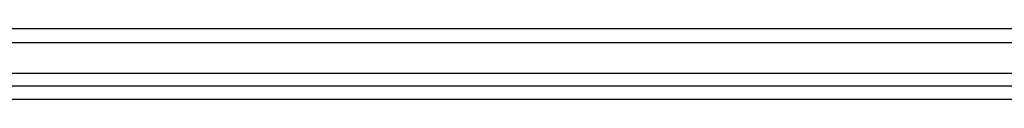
# Model space of a CAD drawing. Header units: millimetres. Extents: x -40 to 419, y 0 to 295.
# Tile 17 of 85: x 117.581 to 126.236, y 117.317 to 117.935. Entities that reach past the tile are written whole.
import ezdxf

# ---------------------------------------------------------------- set-up
doc = ezdxf.new("R2010")
doc.units = ezdxf.units.MM
doc.layers.add('BW4C_TWINTOWER_H', color=7, linetype='Continuous')
doc.layers.add('Standard', color=7, linetype='Continuous')

# ---------------------------------------------------------------- blocks, each defined once
blk = doc.blocks.new('SE3')
at = {"layer": 'BW4C_TWINTOWER_H', "color": 7, "linetype": 'Continuous'}
for p, q in [((146.7161, 117.9352), (111.2761, 117.9352)), ((111.2761, 117.8152), (146.7161, 117.8152)), ((146.8361, 117.5432), (111.1561, 117.5432)), ((111.1561, 117.4352), (146.8361, 117.4352)), ((111.1561, 117.3172), (146.8361, 117.3172))]:
    blk.add_line(p, q, dxfattribs=at)

msp = doc.modelspace()

# ---------------------------------------------------------------- block references
at = {"layer": 'Standard'}
msp.add_blockref('SE3', (0, 0), dxfattribs=at)

doc.saveas('drawing.dxf')
